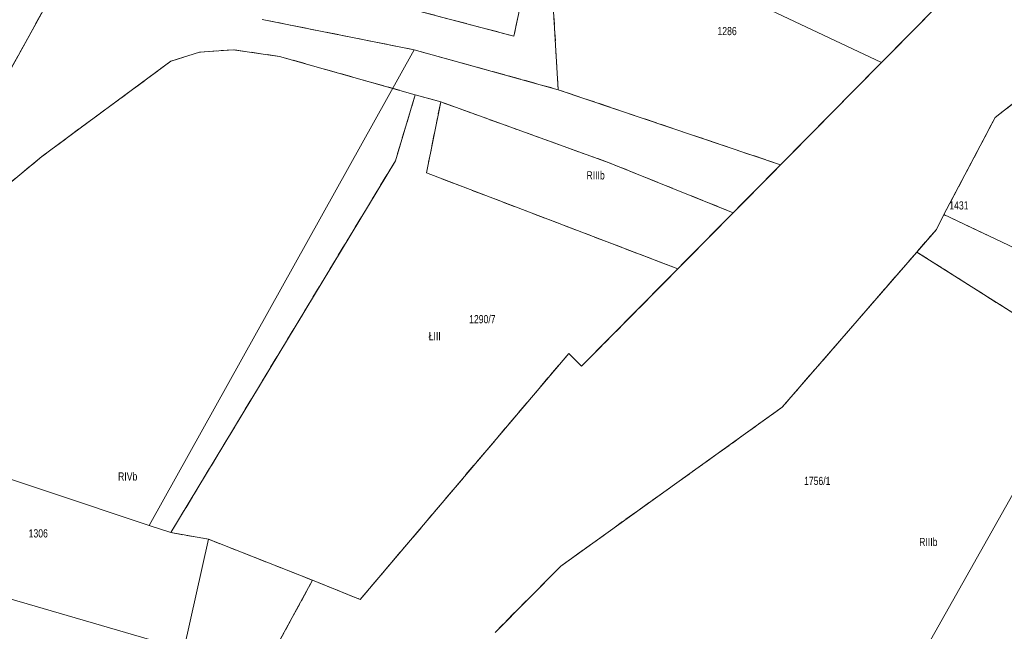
# Model space of a CAD drawing. Header units: metres. Extents: x 7496145 to 7500200, y 5498500 to 5502080.
# Tile 73 of 202: x 7497805 to 7497986, y 5499917 to 5500029. Entities that reach past the tile are written whole.
import ezdxf

# ---------------------------------------------------------------- set-up
doc = ezdxf.new("R2010")
doc.units = ezdxf.units.M
doc.header["$MEASUREMENT"] = 0
for name, pattern in [('2.25_0.75', [3, 2.25, -0.75]), ('219-1000', [0]), ('egug-1000', [0])]:
    doc.linetypes.add(name, pattern=pattern)
for name, color, linetype in [('209-oznaczenie konturu klasyfikacyjnego', 7, 'CONTINUOUS'), ('211-numer działki ewidencyjnej', 7, 'CONTINUOUS'), ('217-kontur klasyfikacyjny', 7, 'CONTINUOUS'), ('218-kontur użytku gruntowego', 7, 'CONTINUOUS'), ('219-działka ewidencyjna', 7, 'CONTINUOUS')]:
    doc.layers.add(name, color=color, linetype=linetype)
doc.styles.get("Standard").update_dxf_attribs({"font": 'Working1250', "width": 0.75})

msp = doc.modelspace()

# ---------------------------------------------------------------- linework, layer by layer
at = {"layer": '217-kontur klasyfikacyjny', "color": 3, "linetype": '2.25_0.75', "lineweight": 18, "flags": 128}
for points in [[(7497901.28, 5500050.43), (7497896.07, 5500025.95)], [(7497904.19, 5500016.13), (7497902.19, 5500050.01)], [(7497802.58, 5500017.67), (7497810.03, 5500031.21)], [(7497963.49, 5500021.13), (7497973.52, 5500031.29)], [(7497896.07, 5500025.95), (7497877.44, 5500030.85)], [(7497849.87, 5500029.01), (7497877.75, 5500023.45)], [(7498007.08, 5500028.92), (7497984.28, 5500011)], [(7497838.4, 5500023.02), (7497833.14, 5500021.33)], [(7497844.6, 5500023.45), (7497838.4, 5500023.02)], [(7497853.06, 5500022.23), (7497844.6, 5500023.45)], [(7497877.98, 5500015.21), (7497853.06, 5500022.23)], [(7497877.75, 5500023.45), (7497904.19, 5500016.13)], [(7497833.14, 5500021.33), (7497809.49, 5500003.87)], [(7497944.96, 5500002.35), (7497963.49, 5500021.13)], [(7497877.98, 5500015.21), (7497874.33, 5500003.09)], [(7497882.64, 5500013.89), (7497877.98, 5500015.21)], [(7497944.96, 5500002.35), (7497904.19, 5500016.13)], [(7497882.64, 5500013.89), (7497880.02, 5500000.86)], [(7497913.54, 5500002.72), (7497882.64, 5500013.89)], [(7497984.28, 5500011), (7497974.91, 5499993.21)], [(7497809.49, 5500003.87), (7497800.25, 5499996.21)], [(7497874.33, 5500003.09), (7497833.16, 5499934.92)], [(7497936.28, 5499993.56), (7497913.54, 5500002.72)], [(7497936.28, 5499993.56), (7497944.96, 5500002.35)], [(7497880.02, 5500000.86), (7497926.14, 5499983.28)], [(7497926.14, 5499983.28), (7497936.28, 5499993.56)], [(7497974.91, 5499993.21), (7497973.53, 5499990.5)], [(7497991.5, 5499985.36), (7497974.91, 5499993.21)], [(7497973.53, 5499990.5), (7497969.93, 5499986.36)], [(7497969.93, 5499986.36), (7497945.26, 5499957.88)], [(7497969.93, 5499986.36), (7497992.17, 5499972.27)], [(7497908.48, 5499965.4), (7497926.14, 5499983.28)], [(7497867.88, 5499922.64), (7497906.12, 5499967.76)], [(7497906.12, 5499967.76), (7497908.48, 5499965.4)], [(7497945.26, 5499957.88), (7497904.64, 5499928.76)], [(7497833.16, 5499934.92), (7497840.07, 5499933.67)], [(7497840.07, 5499933.67), (7497859.14, 5499926.15)], [(7497904.64, 5499928.76), (7497892.61, 5499916.6)], [(7497838.41, 5499888.16), (7497859.14, 5499926.15)], [(7497859.14, 5499926.15), (7497867.88, 5499922.64)]]:
    msp.add_lwpolyline(points, dxfattribs=at)
at = {"layer": '218-kontur użytku gruntowego', "color": 3, "linetype": 'egug-1000', "lineweight": 18, "flags": 128}
for points in [[(7497896.07, 5500025.95), (7497901.28, 5500050.43)], [(7497904.19, 5500016.13), (7497902.19, 5500050.01)], [(7497802.58, 5500017.67), (7497810.03, 5500031.21)], [(7497963.49, 5500021.13), (7497973.52, 5500031.29)], [(7497877.44, 5500030.85), (7497896.07, 5500025.95)], [(7497849.87, 5500029.01), (7497877.75, 5500023.45)], [(7498007.08, 5500028.92), (7497984.28, 5500011)], [(7497838.4, 5500023.02), (7497833.14, 5500021.33)], [(7497844.6, 5500023.45), (7497838.4, 5500023.02)], [(7497853.06, 5500022.23), (7497844.6, 5500023.45)], [(7497877.98, 5500015.21), (7497853.06, 5500022.23)], [(7497877.75, 5500023.45), (7497904.19, 5500016.13)], [(7497833.14, 5500021.33), (7497809.49, 5500003.87)], [(7497944.96, 5500002.35), (7497963.49, 5500021.13)], [(7497877.98, 5500015.21), (7497874.33, 5500003.09)], [(7497882.64, 5500013.89), (7497877.98, 5500015.21)], [(7497944.96, 5500002.35), (7497904.19, 5500016.13)], [(7497882.64, 5500013.89), (7497880.02, 5500000.86)], [(7497913.54, 5500002.72), (7497882.64, 5500013.89)], [(7497984.28, 5500011), (7497974.91, 5499993.21)], [(7497809.49, 5500003.87), (7497800.25, 5499996.21)], [(7497874.33, 5500003.09), (7497833.16, 5499934.92)], [(7497936.28, 5499993.56), (7497913.54, 5500002.72)], [(7497936.28, 5499993.56), (7497944.96, 5500002.35)], [(7497880.02, 5500000.86), (7497926.14, 5499983.28)], [(7497926.14, 5499983.28), (7497936.28, 5499993.56)], [(7497974.91, 5499993.21), (7497973.53, 5499990.5)], [(7497991.5, 5499985.36), (7497974.91, 5499993.21)], [(7497973.53, 5499990.5), (7497969.93, 5499986.36)], [(7497969.93, 5499986.36), (7497945.26, 5499957.88)], [(7497969.93, 5499986.36), (7497992.17, 5499972.27)], [(7497908.48, 5499965.4), (7497926.14, 5499983.28)], [(7497867.88, 5499922.64), (7497906.12, 5499967.76)], [(7497906.12, 5499967.76), (7497908.48, 5499965.4)], [(7497945.26, 5499957.88), (7497904.64, 5499928.76)], [(7497833.16, 5499934.92), (7497840.07, 5499933.67)], [(7497840.07, 5499933.67), (7497859.14, 5499926.15)], [(7497904.64, 5499928.76), (7497892.61, 5499916.6)], [(7497838.41, 5499888.16), (7497859.14, 5499926.15)], [(7497859.14, 5499926.15), (7497867.88, 5499922.64)]]:
    msp.add_lwpolyline(points, dxfattribs=at)
at = {"layer": '219-działka ewidencyjna', "color": 3, "linetype": '219-1000', "lineweight": 18, "flags": 128}
for points in [[(7497902.19, 5500050.01), (7497904.19, 5500016.13)], [(7497904.96, 5500048.73), (7497963.49, 5500021.13)], [(7497802.58, 5500017.67), (7497814.46, 5500039.27)], [(7497963.49, 5500021.13), (7497973.52, 5500031.29)], [(7497963.49, 5500021.13), (7497973.52, 5500031.29)], [(7497849.87, 5500029.01), (7497877.75, 5500023.45)], [(7497984.28, 5500011), (7498007.08, 5500028.92)], [(7497984.28, 5500011), (7498007.08, 5500028.92)], [(7497829.15, 5499936.2), (7497877.75, 5500023.45)], [(7497877.75, 5500023.45), (7497904.19, 5500016.13)], [(7497944.96, 5500002.35), (7497963.49, 5500021.13)], [(7497944.96, 5500002.35), (7497963.49, 5500021.13)], [(7497904.19, 5500016.13), (7497944.96, 5500002.35)], [(7497974.91, 5499993.21), (7497984.28, 5500011)], [(7497974.91, 5499993.21), (7497984.28, 5500011)], [(7497908.48, 5499965.4), (7497944.96, 5500002.35)], [(7497908.48, 5499965.4), (7497944.96, 5500002.35)], [(7497973.53, 5499990.5), (7497974.91, 5499993.21)], [(7497973.53, 5499990.5), (7497974.91, 5499993.21)], [(7497991.5, 5499985.36), (7497974.91, 5499993.21)], [(7497945.26, 5499957.88), (7497973.53, 5499990.5)], [(7497945.26, 5499957.88), (7497973.53, 5499990.5)], [(7497960.3, 5499893.62), (7498007.55, 5499977.4)], [(7497867.88, 5499922.64), (7497906.12, 5499967.76)], [(7497867.88, 5499922.64), (7497906.12, 5499967.76)], [(7497906.12, 5499967.76), (7497908.48, 5499965.4)], [(7497906.12, 5499967.76), (7497908.48, 5499965.4)], [(7497904.64, 5499928.76), (7497945.26, 5499957.88)], [(7497904.64, 5499928.76), (7497945.26, 5499957.88)], [(7497774.08, 5499954.58), (7497829.15, 5499936.2)], [(7497829.15, 5499936.2), (7497833.16, 5499934.92)], [(7497833.16, 5499934.92), (7497840.07, 5499933.67)], [(7497835.52, 5499913.44), (7497840.07, 5499933.67)], [(7497840.07, 5499933.67), (7497859.14, 5499926.15)], [(7497776.1, 5499930.77), (7497835.52, 5499913.44)], [(7497892.61, 5499916.6), (7497904.64, 5499928.76)], [(7497892.61, 5499916.6), (7497904.64, 5499928.76)], [(7497838.41, 5499888.16), (7497859.14, 5499926.15)], [(7497838.41, 5499888.16), (7497859.14, 5499926.15)], [(7497859.14, 5499926.15), (7497867.88, 5499922.64)], [(7497859.14, 5499926.15), (7497867.88, 5499922.64)]]:
    msp.add_lwpolyline(points, dxfattribs=at)

# ---------------------------------------------------------------- texts
at = {"layer": '209-oznaczenie konturu klasyfikacyjnego', "color": 3, "linetype": 'Continuous', "lineweight": 18, "width": 0.79}
for s, p in [('RIIIb', (7497909.37, 5499999.67)), ('ŁIII', (7497880.44, 5499970.17)), ('RIVb', (7497823.48, 5499944.45)), ('RIIIb', (7497970.38, 5499932.43))]:
    msp.add_text(s, height=1.5, dxfattribs=at).set_placement(p)
at = {"layer": '211-numer działki ewidencyjnej', "color": 3, "linetype": 'Continuous', "lineweight": 18, "width": 0.79}
for s, p in [('1286', (7497933.39, 5500026.13)), ('1431', (7497975.9, 5499994.16)), ('1290/7', (7497887.85, 5499973.29)), ('1756/1', (7497949.26, 5499943.63)), ('1306', (7497807.08, 5499934.01))]:
    msp.add_text(s, height=1.5, dxfattribs=at).set_placement(p)

doc.saveas('drawing.dxf')
